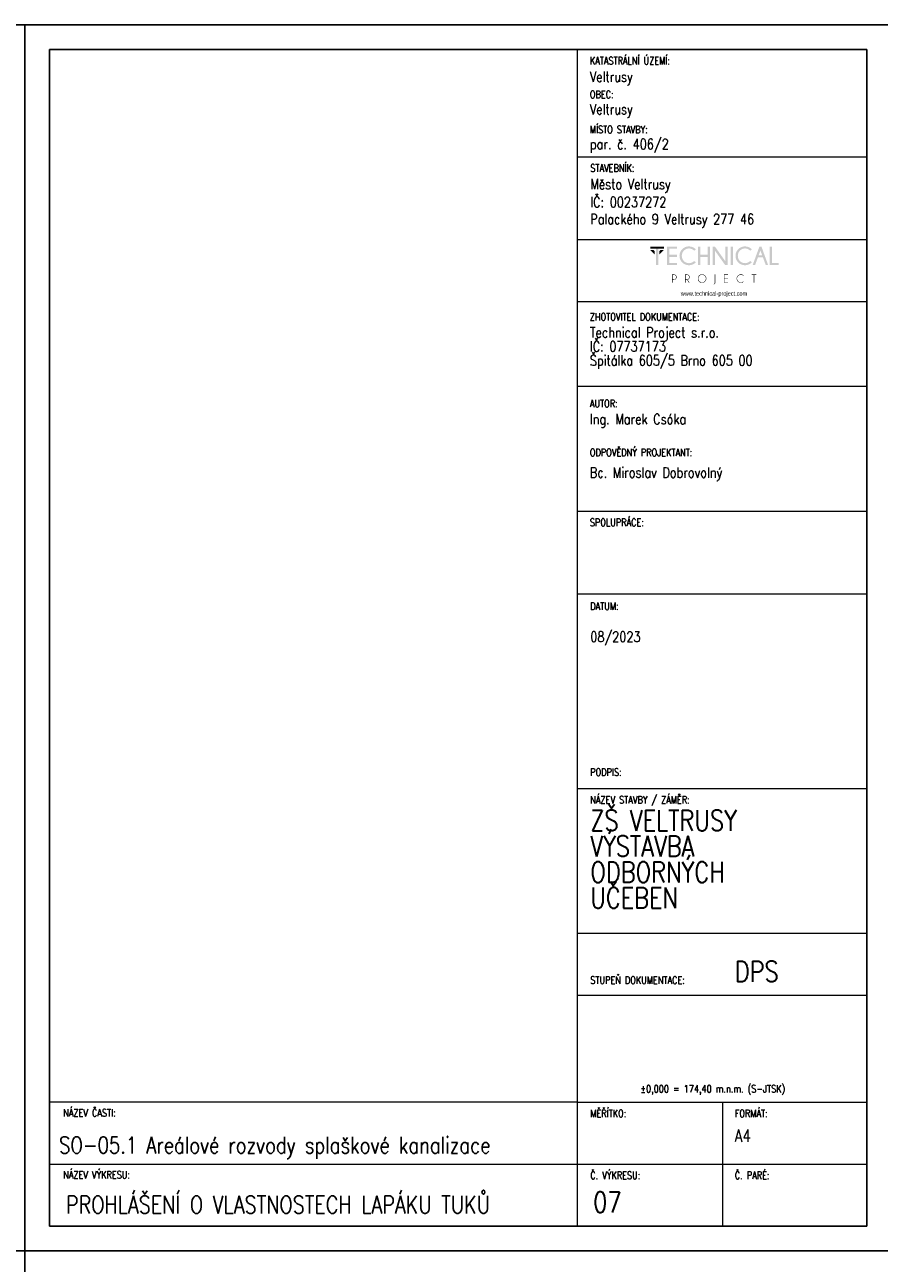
# Model space of a CAD drawing. Header units: millimetres. Extents: x -744 to 2301, y 2052 to 2943.
# Tile 28 of 31: x 1461 to 1668, y 2643 to 2943. Entities that reach past the tile are written whole.
import ezdxf

# ---------------------------------------------------------------- set-up
doc = ezdxf.new("R2010")
doc.units = ezdxf.units.MM
doc.header["$MEASUREMENT"] = 0
doc.layers.add('NETISK', color=7, linetype='Continuous', plot=False)
doc.layers.add('TP_01_Rozpiska', color=7, linetype='Continuous', lineweight=5)
doc.layers.add('Znojmoprojekt - Popisy.Znojmoprojekt', color=7, linetype='Continuous')
doc.styles.add('GENERATED_STYLE_4', font='arial.ttf')
doc.styles.add('ROMANS', font='romans.shx', dxfattribs={"width": 0.8})

# ---------------------------------------------------------------- blocks, each defined once
blk = doc.blocks.new('*U24')
for p, q in [((-210, 291), (-210, 297)), ((-204, 297), (-210, 297)), ((0, 297), (-210, 297)), ((-210, 297), (-210, 0)), ((0, 0), (0, 297)), ((-6, 297), (0, 297)), ((-6, 291), (-204, 291)), ((-204, 291), (-204, 6)), ((-6, 6), (-6, 291)), ((-210, 6), (-210, 0)), ((-204, 6), (-6, 6)), ((-210, 0), (0, 0))]:
    blk.add_line(p, q)
blk = doc.blocks.new('A$C01D51CA2')
at = {"layer": 'TP_01_Rozpiska'}
for points in [[(-45.09, 17.59), (-45.09, 16.91), (-40.45, 16.91), (-40.45, 17.59)], [(-43.15, 17.03), (-43.15, 11.39), (-42.38, 11.39), (-42.38, 17.03)], [(-36.03, 17.59), (-36.03, 16.91), (-38.63, 16.91), (-38.63, 14.83), (-36.03, 14.83), (-36.03, 14.15), (-38.63, 14.15), (-38.63, 12.08), (-36.03, 12.08), (-36.03, 11.39), (-39.4, 11.39), (-39.4, 17.59)], [(-28.26, 14.15), (-28.26, 11.39), (-29.05, 11.39), (-29.05, 17.59), (-28.26, 17.59), (-28.26, 14.83), (-25.73, 14.83), (-25.73, 17.59), (-24.94, 17.59), (-24.94, 11.39), (-25.73, 11.39), (-25.73, 14.15)], [(-23.29, 17.59), (-19.78, 12.64), (-19.78, 17.59), (-19, 17.59), (-19, 11.39), (-19.86, 11.39), (-23.29, 16.22), (-23.29, 11.39), (-24.07, 11.39), (-24.07, 17.59)], [(-18, 17.59), (-18, 11.39), (-17.23, 11.39), (-17.23, 17.59)], [(-4.92, 11.41), (-4.92, 17.59), (-4.14, 17.59), (-4.14, 12.08), (-1.91, 12.08), (-1.91, 11.41)], [(-45.09, 16.5), (-43.58, 14.97), (-43.58, 16.09), (-43.97, 16.5)], [(-40.45, 16.5), (-41.97, 14.97), (-41.97, 16.09), (-41.57, 16.5)], [(-18.85, 8.23), (-18.85, 8.07), (-20.1, 8.07), (-20.1, 6.92), (-18.85, 6.92), (-18.85, 6.76), (-20.1, 6.76), (-20.1, 5.6), (-18.85, 5.6), (-18.85, 5.44), (-20.25, 5.44), (-20.25, 8.23)], [(-10.06, 8.07), (-10.06, 5.44), (-10.22, 5.44), (-10.22, 8.07), (-10.93, 8.07), (-10.93, 8.23), (-9.35, 8.23), (-9.35, 8.07)]]:
    blk.add_hatch(color=256, dxfattribs=at).paths.add_polyline_path(points)
h = blk.add_hatch(color=256, dxfattribs=at)
edge = h.paths.add_edge_path()
edge.add_line((-30.26, 12.76), (-29.72, 12.28))
edge.add_spline(control_points=[(-29.72, 12.28), (-30.41, 11.65), (-31.18, 11.32), (-32.02, 11.32), (-32.02, 11.32), (-32.93, 11.32), (-33.68, 11.64), (-34.31, 12.26), (-34.31, 12.26), (-34.93, 12.89), (-35.23, 13.63), (-35.23, 14.5), (-35.23, 14.5), (-35.23, 15.35), (-34.93, 16.09), (-34.31, 16.72), (-34.31, 16.72), (-33.68, 17.36), (-32.93, 17.67), (-32.02, 17.67), (-32.02, 17.67), (-31.18, 17.67), (-30.41, 17.34), (-29.72, 16.7)], knot_values=[0, 0, 0, 0, 0.041667, 0.041667, 0.041667, 0.041767, 0.083333, 0.083333, 0.083333, 0.083433, 0.125, 0.125, 0.125, 0.1251, 0.166667, 0.166667, 0.166667, 0.166767, 0.208333, 0.208333, 0.208333, 0.208433, 1, 1, 1, 1], degree=3, periodic=0)
edge.add_line((-29.72, 16.7), (-30.26, 16.22))
edge.add_spline(control_points=[(-30.26, 16.22), (-30.82, 16.73), (-31.41, 16.98), (-32.02, 16.98), (-32.02, 16.98), (-32.68, 16.98), (-33.25, 16.73), (-33.73, 16.26), (-33.73, 16.26), (-34.21, 15.78), (-34.45, 15.19), (-34.45, 14.5), (-34.45, 14.5), (-34.45, 13.79), (-34.21, 13.22), (-33.73, 12.72), (-33.73, 12.72), (-33.25, 12.25), (-32.68, 12.02), (-32.02, 12.02), (-32.02, 12.02), (-31.41, 12.02), (-30.82, 12.26), (-30.26, 12.76)], knot_values=[0, 0, 0, 0, 0.041667, 0.041667, 0.041667, 0.041767, 0.083333, 0.083333, 0.083333, 0.083433, 0.125, 0.125, 0.125, 0.1251, 0.166667, 0.166667, 0.166667, 0.166767, 0.208333, 0.208333, 0.208333, 0.208433, 1, 1, 1, 1], degree=3, periodic=0)
h = blk.add_hatch(color=256, dxfattribs=at)
edge = h.paths.add_edge_path()
edge.add_line((-11.41, 12.76), (-10.87, 12.28))
edge.add_spline(control_points=[(-10.87, 12.28), (-11.56, 11.65), (-12.33, 11.32), (-13.17, 11.32), (-13.17, 11.32), (-14.07, 11.32), (-14.83, 11.64), (-15.45, 12.26), (-15.45, 12.26), (-16.08, 12.89), (-16.37, 13.63), (-16.37, 14.5), (-16.37, 14.5), (-16.37, 15.35), (-16.08, 16.09), (-15.45, 16.72), (-15.45, 16.72), (-14.83, 17.36), (-14.07, 17.67), (-13.17, 17.67), (-13.17, 17.67), (-12.33, 17.67), (-11.56, 17.34), (-10.87, 16.7)], knot_values=[0, 0, 0, 0, 0.041667, 0.041667, 0.041667, 0.041767, 0.083333, 0.083333, 0.083333, 0.083433, 0.125, 0.125, 0.125, 0.1251, 0.166667, 0.166667, 0.166667, 0.166767, 0.208333, 0.208333, 0.208333, 0.208433, 1, 1, 1, 1], degree=3, periodic=0)
edge.add_line((-10.87, 16.7), (-11.41, 16.22))
edge.add_spline(control_points=[(-11.41, 16.22), (-11.97, 16.73), (-12.56, 16.98), (-13.17, 16.98), (-13.17, 16.98), (-13.82, 16.98), (-14.4, 16.73), (-14.88, 16.26), (-14.88, 16.26), (-15.35, 15.78), (-15.6, 15.19), (-15.6, 14.5), (-15.6, 14.5), (-15.6, 13.79), (-15.35, 13.22), (-14.88, 12.72), (-14.88, 12.72), (-14.4, 12.25), (-13.82, 12.02), (-13.17, 12.02), (-13.17, 12.02), (-12.56, 12.02), (-11.97, 12.26), (-11.41, 12.76)], knot_values=[0, 0, 0, 0, 0.041667, 0.041667, 0.041667, 0.041767, 0.083333, 0.083333, 0.083333, 0.083433, 0.125, 0.125, 0.125, 0.1251, 0.166667, 0.166667, 0.166667, 0.166767, 0.208333, 0.208333, 0.208333, 0.208433, 1, 1, 1, 1], degree=3, periodic=0)
h = blk.add_hatch(color=256, dxfattribs=at)
h.paths.add_polyline_path([(-7.4, 14.65), (-7.99, 16.29), (-8.6, 14.65)])
h.paths.add_polyline_path([(-7.64, 17.59), (-5.41, 11.41), (-6.21, 11.41), (-7.15, 13.97), (-8.83, 13.97), (-9.78, 11.41), (-10.6, 11.41), (-8.33, 17.59)])
h = blk.add_hatch(color=256, dxfattribs=at)
edge = h.paths.add_edge_path()
edge.add_line((-37.56, 8.07), (-37.56, 6.57))
edge.add_line((-37.56, 6.57), (-37.08, 6.57))
edge.add_spline(control_points=[(-37.08, 6.57), (-36.89, 6.57), (-36.71, 6.64), (-36.56, 6.79), (-36.56, 6.79), (-36.41, 6.94), (-36.34, 7.12), (-36.34, 7.33), (-36.34, 7.33), (-36.34, 7.53), (-36.41, 7.71), (-36.56, 7.86), (-36.56, 7.86), (-36.71, 8), (-36.89, 8.07), (-37.08, 8.07)], knot_values=[0, 0, 0, 0, 0.0625, 0.0625, 0.0625, 0.0626, 0.125, 0.125, 0.125, 0.1251, 0.1875, 0.1875, 0.1875, 0.1876, 1, 1, 1, 1], degree=3, periodic=0)
edge.add_line((-37.08, 8.07), (-37.56, 8.07))
edge = h.paths.add_edge_path()
edge.add_line((-37.56, 6.41), (-37.56, 5.44))
edge.add_line((-37.56, 5.44), (-37.73, 5.44))
edge.add_line((-37.73, 5.44), (-37.73, 8.23))
edge.add_line((-37.73, 8.23), (-36.99, 8.23))
edge.add_spline(control_points=[(-36.99, 8.23), (-36.77, 8.2), (-36.59, 8.12), (-36.44, 7.97), (-36.44, 7.97), (-36.28, 7.79), (-36.18, 7.58), (-36.18, 7.33), (-36.18, 7.33), (-36.18, 7.07), (-36.28, 6.85), (-36.44, 6.67), (-36.44, 6.67), (-36.62, 6.51), (-36.84, 6.41), (-37.08, 6.41)], knot_values=[0, 0, 0, 0, 0.0625, 0.0625, 0.0625, 0.0626, 0.125, 0.125, 0.125, 0.1251, 0.1875, 0.1875, 0.1875, 0.1876, 1, 1, 1, 1], degree=3, periodic=0)
edge.add_line((-37.08, 6.41), (-37.56, 6.41))
h = blk.add_hatch(color=256, dxfattribs=at)
edge = h.paths.add_edge_path()
edge.add_line((-33.17, 8.07), (-33.17, 6.57))
edge.add_line((-33.17, 6.57), (-32.71, 6.57))
edge.add_spline(control_points=[(-32.71, 6.57), (-32.5, 6.57), (-32.32, 6.64), (-32.17, 6.79), (-32.17, 6.79), (-32.02, 6.94), (-31.96, 7.12), (-31.96, 7.33), (-31.96, 7.33), (-31.96, 7.53), (-32.02, 7.71), (-32.17, 7.86), (-32.17, 7.86), (-32.32, 8), (-32.5, 8.07), (-32.71, 8.07)], knot_values=[0, 0, 0, 0, 0.0625, 0.0625, 0.0625, 0.0626, 0.125, 0.125, 0.125, 0.1251, 0.1875, 0.1875, 0.1875, 0.1876, 1, 1, 1, 1], degree=3, periodic=0)
edge.add_line((-32.71, 8.07), (-33.17, 8.07))
edge = h.paths.add_edge_path()
edge.add_line((-32.66, 6.41), (-33.17, 6.41))
edge.add_line((-33.17, 6.41), (-33.17, 5.44))
edge.add_line((-33.17, 5.44), (-33.34, 5.44))
edge.add_line((-33.34, 5.44), (-33.34, 8.23))
edge.add_line((-33.34, 8.23), (-32.61, 8.23))
edge.add_spline(control_points=[(-32.61, 8.23), (-32.4, 8.2), (-32.22, 8.12), (-32.07, 7.97), (-32.07, 7.97), (-31.89, 7.79), (-31.79, 7.58), (-31.79, 7.33), (-31.79, 7.33), (-31.79, 7.07), (-31.89, 6.85), (-32.07, 6.69), (-32.07, 6.69), (-32.19, 6.56), (-32.33, 6.48), (-32.48, 6.44)], knot_values=[0, 0, 0, 0, 0.0625, 0.0625, 0.0625, 0.0626, 0.125, 0.125, 0.125, 0.1251, 0.1875, 0.1875, 0.1875, 0.1876, 1, 1, 1, 1], degree=3, periodic=0)
edge.add_line((-32.48, 6.44), (-31.84, 5.44))
edge.add_line((-31.84, 5.44), (-32.04, 5.44))
edge.add_line((-32.04, 5.44), (-32.66, 6.41))
h = blk.add_hatch(color=256, dxfattribs=at)
edge = h.paths.add_edge_path()
edge.add_spline(control_points=[(-27.62, 8.12), (-27.98, 8.12), (-28.27, 7.99), (-28.52, 7.74), (-28.52, 7.74), (-28.77, 7.49), (-28.9, 7.2), (-28.9, 6.84), (-28.9, 6.84), (-28.9, 6.49), (-28.77, 6.2), (-28.52, 5.95), (-28.52, 5.95), (-28.27, 5.7), (-27.98, 5.57), (-27.62, 5.57), (-27.62, 5.57), (-27.27, 5.57), (-26.98, 5.7), (-26.73, 5.95), (-26.73, 5.95), (-26.47, 6.2), (-26.35, 6.49), (-26.35, 6.84), (-26.35, 6.84), (-26.35, 7.2), (-26.47, 7.49), (-26.73, 7.74), (-26.73, 7.74), (-26.98, 7.99), (-27.27, 8.12), (-27.62, 8.12)], knot_values=[0, 0, 0, 0, 0.03125, 0.03125, 0.03125, 0.03135, 0.0625, 0.0625, 0.0625, 0.0626, 0.09375, 0.09375, 0.09375, 0.09385, 0.125, 0.125, 0.125, 0.1251, 0.15625, 0.15625, 0.15625, 0.15635, 0.1875, 0.1875, 0.1875, 0.1876, 0.21875, 0.21875, 0.21875, 0.21885, 1, 1, 1, 1], degree=3, periodic=0)
edge = h.paths.add_edge_path()
edge.add_spline(control_points=[(-26.61, 7.86), (-26.33, 7.58), (-26.19, 7.23), (-26.19, 6.84), (-26.19, 6.84), (-26.19, 6.44), (-26.33, 6.11), (-26.61, 5.83), (-26.61, 5.83), (-26.89, 5.56), (-27.22, 5.41), (-27.62, 5.41), (-27.62, 5.41), (-28.01, 5.41), (-28.36, 5.56), (-28.64, 5.83), (-28.64, 5.83), (-28.91, 6.11), (-29.05, 6.44), (-29.05, 6.84), (-29.05, 6.84), (-29.05, 7.23), (-28.91, 7.58), (-28.64, 7.86), (-28.64, 7.86), (-28.36, 8.14), (-28.01, 8.28), (-27.62, 8.28), (-27.62, 8.28), (-27.22, 8.28), (-26.89, 8.14), (-26.61, 7.86)], knot_values=[0, 0, 0, 0, 0.03125, 0.03125, 0.03125, 0.03135, 0.0625, 0.0625, 0.0625, 0.0626, 0.09375, 0.09375, 0.09375, 0.09385, 0.125, 0.125, 0.125, 0.1251, 0.15625, 0.15625, 0.15625, 0.15635, 0.1875, 0.1875, 0.1875, 0.1876, 0.21875, 0.21875, 0.21875, 0.21885, 1, 1, 1, 1], degree=3, periodic=0)
h = blk.add_hatch(color=256, dxfattribs=at)
edge = h.paths.add_edge_path()
edge.add_spline(control_points=[(-23.19, 5.39), (-23.19, 5.24), (-23.24, 5.13), (-23.34, 5.05), (-23.34, 5.05), (-23.44, 4.95), (-23.56, 4.9), (-23.69, 4.9)], knot_values=[0, 0, 0, 0, 0.125, 0.125, 0.125, 0.1251, 1, 1, 1, 1], degree=3, periodic=0)
edge.add_line((-23.69, 4.9), (-23.69, 5.05))
edge.add_spline(control_points=[(-23.69, 5.05), (-23.59, 5.05), (-23.52, 5.08), (-23.44, 5.14), (-23.44, 5.14), (-23.39, 5.21), (-23.36, 5.29), (-23.36, 5.41)], knot_values=[0, 0, 0, 0, 0.125, 0.125, 0.125, 0.1251, 1, 1, 1, 1], degree=3, periodic=0)
edge.add_line((-23.36, 5.41), (-23.36, 8.23))
edge.add_line((-23.36, 8.23), (-23.19, 8.23))
edge.add_line((-23.19, 8.23), (-23.19, 5.39))
h = blk.add_hatch(color=256, dxfattribs=at)
edge = h.paths.add_edge_path()
edge.add_line((-13.73, 5.88), (-13.61, 5.79))
edge.add_spline(control_points=[(-13.61, 5.79), (-13.87, 5.54), (-14.2, 5.41), (-14.56, 5.41), (-14.56, 5.41), (-14.96, 5.41), (-15.3, 5.56), (-15.58, 5.83), (-15.58, 5.83), (-15.86, 6.11), (-15.99, 6.44), (-15.99, 6.84), (-15.99, 6.84), (-15.99, 7.23), (-15.86, 7.58), (-15.58, 7.86), (-15.58, 7.86), (-15.3, 8.14), (-14.96, 8.27), (-14.56, 8.27), (-14.56, 8.27), (-14.2, 8.27), (-13.87, 8.15), (-13.61, 7.89)], knot_values=[0, 0, 0, 0, 0.041667, 0.041667, 0.041667, 0.041767, 0.083333, 0.083333, 0.083333, 0.083433, 0.125, 0.125, 0.125, 0.1251, 0.166667, 0.166667, 0.166667, 0.166767, 0.208333, 0.208333, 0.208333, 0.208433, 1, 1, 1, 1], degree=3, periodic=0)
edge.add_line((-13.61, 7.89), (-13.73, 7.79))
edge.add_spline(control_points=[(-13.73, 7.79), (-13.97, 8), (-14.25, 8.1), (-14.56, 8.1), (-14.56, 8.1), (-14.93, 8.1), (-15.22, 7.99), (-15.47, 7.74), (-15.47, 7.74), (-15.72, 7.49), (-15.85, 7.2), (-15.85, 6.84), (-15.85, 6.84), (-15.85, 6.49), (-15.72, 6.2), (-15.47, 5.95), (-15.47, 5.95), (-15.22, 5.7), (-14.93, 5.57), (-14.56, 5.57), (-14.56, 5.57), (-14.25, 5.57), (-13.97, 5.67), (-13.73, 5.88)], knot_values=[0, 0, 0, 0, 0.041667, 0.041667, 0.041667, 0.041767, 0.083333, 0.083333, 0.083333, 0.083433, 0.125, 0.125, 0.125, 0.1251, 0.166667, 0.166667, 0.166667, 0.166767, 0.208333, 0.208333, 0.208333, 0.208433, 1, 1, 1, 1], degree=3, periodic=0)
at = {"layer": 'Znojmoprojekt - Popisy.Znojmoprojekt', "color": 7, "linetype": 'Continuous', "lineweight": 13, "insert": (-23.61, 1.59), "char_height": 1.5, "width": 19.5072, "attachment_point": 5, "style": 'GENERATED_STYLE_4'}
blk.add_mtext('\\A1;{\\fBahnschrift Light|b0|i0|c238|p34;\\W0.75;www.technical-project.com}', dxfattribs=at)

msp = doc.modelspace()

# ---------------------------------------------------------------- linework, layer by layer
at = {"layer": 'TP_01_Rozpiska'}
for p, q in [((1594.88, 2651.81), (1594.88, 2936.81)), ((1594.88, 2910.81), (1664.98, 2910.81)), ((1594.88, 2890.81), (1664.88, 2890.81)), ((1594.88, 2875.74), (1664.88, 2875.74)), ((1594.88, 2855.29), (1664.88, 2855.29)), ((1594.88, 2824.98), (1664.88, 2824.98)), ((1594.88, 2804.98), (1664.88, 2804.98)), ((1594.88, 2757.78), (1664.98, 2757.78)), ((1594.88, 2722.78), (1664.98, 2722.78)), ((1594.88, 2681.81), (1466.98, 2681.81)), ((1466.98, 2651.81), (1466.98, 2681.81)), ((1594.88, 2681.81), (1664.98, 2681.81)), ((1629.98, 2681.81), (1629.98, 2651.81)), ((1466.98, 2666.81), (1664.98, 2666.81))]:
    msp.add_line(p, q, dxfattribs=at)
at = {"layer": 'TP_01_Rozpiska', "color": 7, "linetype": 'Continuous', "lineweight": 13}
msp.add_line((1594.88, 2707.78), (1664.98, 2707.78), dxfattribs=at)

# ---------------------------------------------------------------- block references
at = {"xscale": 0.7200000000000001, "yscale": 0.7200000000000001, "zscale": 0.7200000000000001}
msp.add_blockref('A$C01D51CA2', (1644.95, 2876.4), dxfattribs=at)
at = {"layer": 'NETISK'}
for p in [(1460.98, 2645.81), (1670.98, 2645.81), (1460.98, 2348.81), (1670.98, 2348.81)]:
    msp.add_blockref('*U24', p, dxfattribs=at)

# ---------------------------------------------------------------- texts
at = {"color": 7, "linetype": 'Continuous', "lineweight": 0, "char_height": 1.8, "attachment_point": 1, "style": 'ROMANS'}
for s, insert in [('\\A1;KATASTRÁLNÍ ÚZEMÍ:', (1597.88, 2935)), ('\\A1;OBEC:', (1597.88, 2926.84)), ('\\A1;MÍSTO STAVBY:', (1597.88, 2918.33)), ('\\A1;STAVEBNÍK:', (1597.98, 2909)), ('\\A1;ZHOTOVITEL DOKUMENTACE:', (1597.88, 2872.94)), ('\\A1;AUTOR:', (1597.88, 2851.96)), ('\\A1;ODPOVĚDNÝ PROJEKTANT:', (1597.88, 2840.1)), ('\\A1;SPOLUPRÁCE:', (1597.88, 2823.17)), ('\\A1;DATUM:', (1597.98, 2802.88)), ('\\A1;PODPIS:', (1597.98, 2762.66)), ('\\A1;NÁZEV STAVBY / ZÁMĚR:', (1597.98, 2755.97)), ('\\A1;STUPEŇ DOKUMENTACE:', (1597.98, 2712.3)), ('\\A1;±0,000 = 174,40 m.n.m. (S-JTSK)', (1610.12, 2685.98)), ('\\A1;NÁZEV ČASTI:', (1470.29, 2680.14)), ('\\A1;{\\Fromand|c238;MĚŘÍTKO:}', (1597.98, 2680)), ('\\A1;FORMÁT:', (1632.98, 2680)), ('\\A1;NÁZEV VÝKRESU:', (1470.29, 2665.14)), ('\\A1;{\\Fromand|c238;Č. VÝKRESU:}', (1597.98, 2665)), ('\\A1;{\\Fromand|c238;Č. PARÉ:}', (1632.98, 2665))]:
    msp.add_mtext(s, dxfattribs=dict(at, insert=insert))
at = {"color": 7, "linetype": 'Continuous', "lineweight": 25, "style": 'ROMANS'}
for s, insert, char_height, attachment_point in [('\\A1;Veltrusy', (1597.88, 2928.12), 2.5, 7), ('\\A1;Veltrusy', (1597.88, 2920.26), 2.5, 7), ('\\A1;par. č. 406/2', (1597.88, 2911.81), 2.5, 7), ('\\A1;Město Veltrusy', (1597.98, 2902.12), 2.5, 7), ('\\A1;IČ: 00237272', (1597.98, 2898.6), 2.5, 7), ('\\A1;Palackého 9 Veltrusy 277 46', (1597.98, 2893.65), 2.5, 7), ('\\A1;Ing. Marek Csóka', (1597.88, 2848.54), 2.5, 1), ('\\A1;08/2023', (1597.98, 2795.8), 2.5, 1), ('\\A1;DPS', (1632.98, 2715.96), 5, 1), ('\\A1;SO-05.1 Areálové rozvody splaškové kanalizace', (1469.3, 2673.42), 4, 1), ('\\A1;A4', (1632.98, 2675.19), 3, 1), ('\\A1;PROHLÁŠENÍ O VLASTNOSTECH LAPÁKU TUKŮ', (1470.96, 2659.11), 4.25, 1), ('\\A1;07', (1598.68, 2660.08), 5, 1)]:
    msp.add_mtext(s, dxfattribs=dict(at, insert=insert, char_height=char_height, attachment_point=attachment_point))
at = {"color": 7, "linetype": 'Continuous', "lineweight": 25, "char_height": 2.5, "attachment_point": 1, "style": 'ROMANS'}
for s, insert, line_spacing_factor in [('\\A1;Technical Project s.r.o.\\PIČ: 07737173\\PŠpitálka 605/5 Brno 605 00', (1597.88, 2869.52), 0.811616), ('\\A1;Bc. Miroslav Dobrovolný', (1597.88, 2835.59), 0.783211)]:
    msp.add_mtext(s, dxfattribs=dict(at, insert=insert, line_spacing_factor=line_spacing_factor))
at = {"color": 7, "linetype": 'Continuous', "lineweight": 25, "insert": (1597.98, 2752.57), "char_height": 5, "width": 48.0061, "attachment_point": 1, "line_spacing_factor": 0.75, "style": 'ROMANS'}
msp.add_mtext('\\A1;ZŠ VELTRUSY  VÝSTAVBA \\PODBORNÝCH \\PUČEBEN', dxfattribs=at)

doc.saveas('drawing.dxf')
